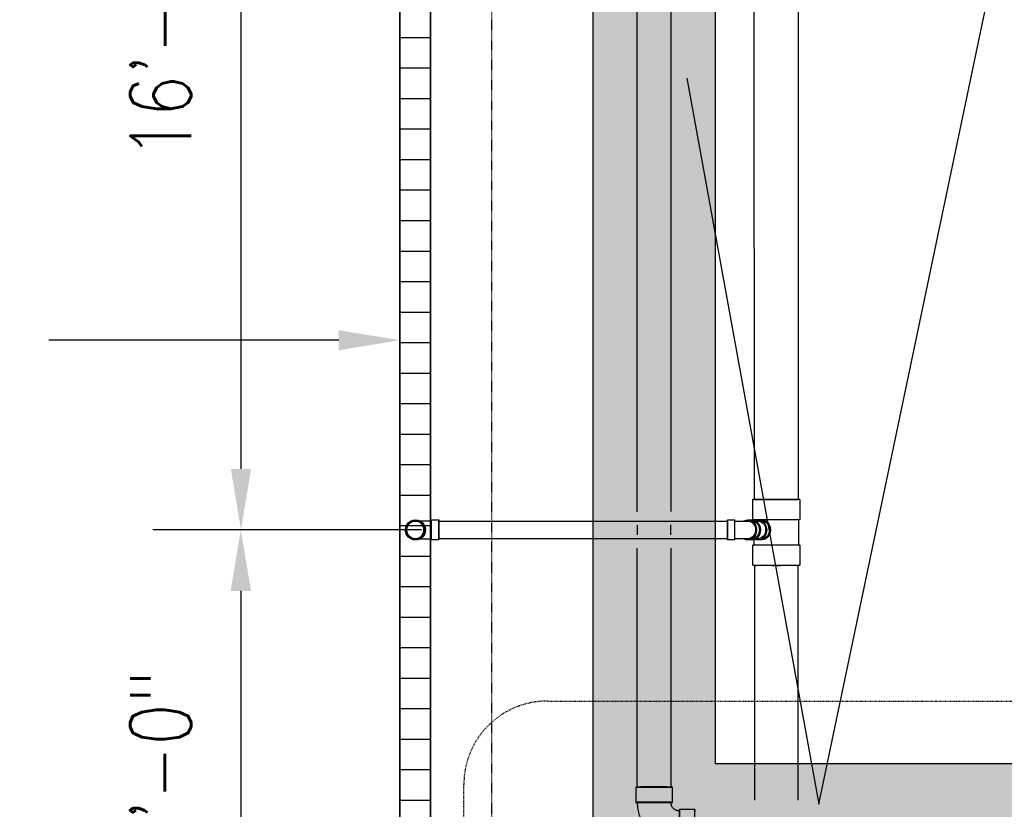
# Model space of a CAD drawing. Header units: inches. Extents: x -783 to 21281, y 0 to 3129.
# Tile 26 of 32: x 2060 to 2254, y 946 to 1102. Entities that reach past the tile are written whole.
import ezdxf
from ezdxf import colors
from ezdxf.entities.mleader import LeaderData, LeaderLine
from ezdxf.math import Vec2, Vec3

# ---------------------------------------------------------------- set-up
doc = ezdxf.new("R2010")
doc.units = ezdxf.units.IN
doc.header["$MEASUREMENT"] = 0
doc.linetypes.add('Dash', pattern=[0.25, 0.125, -0.125])
doc.linetypes.add('Hidden 3_32_', pattern=[0.140625, 0.09375, -0.046875])
for name, color, linetype in [('A-DETL-HDLN', 90, 'Hidden 3_32_'), ('A-DETL-THIN', 151, 'Continuous'), ('P-PIPE', 3, 'Continuous'), ('S-ANNO-DIMS', 1, 'Continuous'), ('S-ANNO-NOTE', 2, 'Continuous'), ('S-ANNO-SYMB', 2, 'Continuous')]:
    doc.layers.add(name, color=color, linetype=linetype)
doc.layers.add('A-WALL-PATT', color=9, linetype='Continuous', true_color=0x808080)
doc.styles.add('Annotative', font='romans.shx', dxfattribs={"width": 0.8, "height": 0.125})
doc.dimstyles.new('Annotative', dxfattribs={"dimscale": 0, "dimtxt": 0.125, "dimasz": 0.125, "dimexe": 0.18, "dimexo": 0.0625, "dimgap": 0.09, "dimtad": 1, "dimdec": 3, "dimzin": 3, "dimdsep": 46, "dimlunit": 4, "dimtxsty": 'Annotative', "dimcen": 0.09, "dimclrt": 2, "dimazin": 2, "dimtfac": 1, "dimtdec": 3, "dimtmove": 0, "dimatfit": 0, "dimfxl": 1, "dimtfill": 1, "dimfrac": 2, "dimtolj": 1, "dimtzin": 0, "dimarcsym": 0})
pattern_1 = [(228.0127875, (0.72, 1), (-8, -9), [0.134536, -13.31908805]), (184.9697407, (0.63, 0.9), (12, 1), [0.230868, -22.85592476]), (132.510447, (0.4, 0.88), (10, -11), [0.162788, -16.1160326]), (267.273689, (0.01, 0.63), (1, 20), [0.210238, -20.81355804]), (292.8336542, (0, 0.42), (-5, 12), [0.206155, -20.40937313]), (357.273689, (0.08, 0.23), (-20, 1), [0.210238, -20.81355804]), (37.6942405, (0.29, 0.22), (-13, -10), [0.278029, -27.52484855]), (72.2553284, (0.51, 0.39), (7, 22), [0.262488, -25.9863215]), (121.4295656, (0.59, 0.64), (-8, 13), [0.21095, -20.8840731]), (175.2363583, (0.48, 0.82), (11, -1), [0.240832, -11.80076258]), (222.3974378, (0.24, 0.84), (-12, -11), [0.311448, -30.833375]), (138.814075, (1, 0.62), (-7, 6), [0.106301, -10.5238448]), (171.4692344, (0.92, 0.69), (13, -2), [0.202237, -20.0215114]), (225, (0.72, 0.72), (-1e-16, -1), [0.141421, -1.27279256]), (203.1985905, (0.65, 0.84), (5, 2), [0.076158, -7.5396151]), (291.8014095, (0.58, 0.81), (-1, 3), [0.107703, -5.2774618]), (30.9637565, (0.62, 0.71), (3, 2), [0.174929, -5.6560229]), (161.565051, (0.77, 0.8), (2, -1), [0.126491, -3.03578666]), (16.3895403, (0, 0.81), (10, 3), [0.1772, -17.54284515]), (70.346176, (0.17, 0.86), (-4, -11), [0.148661, -14.71740775]), (293.1985905, (0.77, 1), (-2, 5), [0.152315, -7.4634581]), (343.6104597, (0.83, 0.86), (-10, 3), [0.1772, -17.54284515]), (339.443955, (0, 0.19), (-5, 2), [0.17088, -8.37312375]), (294.7751406, (0.16, 0.13), (-5, 11), [0.143178, -14.17464306]), (66.8014095, (0.78, 0), (2, 5), [0.152315, -7.4634581]), (17.3540246, (0.84, 0.14), (-13, -4), [0.167631, -16.5954236]), (69.443955, (0.29, 0), (-2, -5), [0.08544, -8.45856375]), (101.3099325, (0.72, 0), (-1, 4), [0.05099, -5.0480295]), (165.9637565, (0.71, 0.05), (3, -1), [0.206155, -3.91695063]), (186.009006, (0.51, 0.1), (10, 1), [0.19105, -18.91392317]), (303.690068, (0.62, 0.62), (-1, 2), [0.144222, -3.46132928]), (353.1572266, (0.7, 0.5), (17, -2), [0.251794, -24.92756262]), (60.945396, (0.95, 0.47), (-4, -7), [0.102956, -10.19267414]), (90, (1, 0.56), (-1, 1), [0.06, -0.94]), (120.2564372, (0.49, 0.13), (4, -7), [0.138924, -13.75352]), (48.0127875, (0.42, 0.25), (8, 9), [0.269072, -13.18455205]), (0, (0.6, 0.45), (1, 1), [0.26, -0.74]), (325.3048465, (0.86, 0.45), (10, -7), [0.158114, -15.6532743]), (254.054604, (0.99, 0.36), (-1, -4), [0.145602, -7.1345079]), (207.6459754, (0.95, 0.22), (-19, -10), [0.237065, -23.46947418]), (175.4260787, (0.74, 0.11), (-13, 1), [0.250799, -24.8290734])]

# ---------------------------------------------------------------- blocks, each defined once
blk = doc.blocks.new('Bend - PVC - Sch 40 - DWV_USACE - Standard-V14-00_SP_Foundation Drainage Plan-TO FDN_DOC')
at = {"layer": 'P-PIPE'}
for p, q in [((2174.47, 951.89), (2174.47, 948.89)), ((2181.68, 948.89), (2181.68, 951.89)), ((2186.08, 947.5), (2183.08, 947.5)), ((2177.05, 943.17), (2177.2, 943.01)), ((2183.08, 940.29), (2186.08, 940.29))]:
    blk.add_line(p, q, dxfattribs=at)
at = {"layer": 'P-PIPE', "flags": 128}
for points in [[(2174.76, 948.89), (2174.77, 948.56), (2174.79, 948.23), (2174.82, 947.9), (2174.87, 947.57), (2174.93, 947.24), (2175, 946.92), (2175.09, 946.6), (2175.19, 946.28), (2175.3, 945.96), (2175.42, 945.66), (2175.56, 945.35), (2175.7, 945.05), (2175.86, 944.76), (2176.03, 944.48), (2176.22, 944.2), (2176.41, 943.93), (2176.61, 943.67), (2176.83, 943.41), (2177.05, 943.17)], [(2181.71, 947.9), (2181.67, 947.96), (2181.63, 948.02), (2181.6, 948.08), (2181.57, 948.14), (2181.54, 948.2), (2181.51, 948.26), (2181.49, 948.32), (2181.47, 948.39), (2181.45, 948.45), (2181.43, 948.52), (2181.42, 948.58), (2181.41, 948.65), (2181.4, 948.72), (2181.39, 948.78), (2181.39, 948.85), (2181.39, 948.89)], [(2181.88, 947.7), (2181.84, 947.75), (2181.79, 947.8), (2181.75, 947.85)], [(2183.08, 947.21), (2183.01, 947.21), (2182.94, 947.21), (2182.88, 947.22), (2182.81, 947.23), (2182.74, 947.24), (2182.68, 947.25), (2182.61, 947.27), (2182.55, 947.29), (2182.48, 947.31), (2182.42, 947.34), (2182.36, 947.37), (2182.3, 947.4), (2182.24, 947.43), (2182.18, 947.46), (2182.12, 947.5), (2182.07, 947.54), (2182.02, 947.58), (2181.96, 947.62), (2181.91, 947.67), (2181.88, 947.7)], [(2177.2, 943.01), (2177.44, 942.78), (2177.69, 942.56), (2177.95, 942.35), (2178.21, 942.15), (2178.48, 941.96), (2178.77, 941.79), (2179.05, 941.62), (2179.35, 941.46), (2179.65, 941.32), (2179.95, 941.19), (2180.26, 941.07), (2180.58, 940.96), (2180.9, 940.87), (2181.22, 940.79), (2181.55, 940.72), (2181.87, 940.67), (2182.2, 940.63), (2182.53, 940.6), (2182.87, 940.58), (2183.08, 940.58)]]:
    blk.add_lwpolyline(points, dxfattribs=at)
at = {"layer": 'P-PIPE'}
for centre, major_axis, start_param, end_param in [((2178.08, 951.89), (3.6, 0), 0.010416, 3.152008), ((2178.08, 951.89), (3.6, 0), 3.152008, 6.293601), ((2178.08, 948.89), (3.6, 0), 0.010416, 3.152008), ((2178.08, 948.89), (3.6, 0), 3.152008, 6.293601), ((2178.08, 948.89), (3.31, 0), 0.010416, 3.152008), ((2178.08, 948.89), (3.31, 0), 3.152008, 6.293601), ((2183.08, 943.89), (0, 3.6), 6.27277, 9.414362), ((2183.08, 943.89), (0, 3.31), 6.27277, 9.414362), ((2183.08, 943.89), (0, 3.6), 3.131177, 6.27277), ((2183.08, 943.89), (0, 3.31), 3.131177, 6.27277), ((2186.08, 943.89), (0, 3.6), 6.27277, 9.414362), ((2186.08, 943.89), (0, 3.6), 3.131177, 6.27277)]:
    blk.add_ellipse(centre, major_axis=major_axis, ratio=0.010416, start_param=start_param, end_param=end_param, dxfattribs=at)
blk = doc.blocks.new('Bend - PVC - Sch 40 - DWV_USACE - Standard-V11-00_SP_Foundation Drainage Plan-TO FDN_DOC')
at = {"layer": 'P-PIPE'}
for p, q in [((260.93, 1003.13), (259.43, 1003.13)), ((259.43, 1001.15), (259.43, 1003.13)), ((259.43, 1003.13), (259.43, 1001.15)), ((260.93, 1001.15), (260.93, 1003.13)), ((260.93, 1003.13), (260.93, 1001.15)), ((260.93, 1002.9), (261.06, 1002.9)), ((259.43, 1001.15), (259.43, 999.17)), ((259.43, 999.17), (259.43, 1001.15)), ((260.93, 1001.15), (260.93, 999.17)), ((260.93, 999.17), (260.93, 1001.15)), ((260.93, 1001.15), (260.93, 1001.15)), ((260.93, 1001.15), (260.93, 1001.15)), ((262.02, 1001.16), (262.02, 1001.15)), ((265.98, 1001.15), (265.98, 1001.16)), ((259.43, 999.17), (260.93, 999.17))]:
    blk.add_line(p, q, dxfattribs=at)
at = {"layer": 'P-PIPE', "flags": 128}
for points in [[(261.08, 1002.9), (261.18, 1002.9), (261.3, 1002.9), (261.42, 1002.9), (261.54, 1002.9), (261.66, 1002.9), (261.78, 1002.9), (261.9, 1002.9), (262.01, 1002.9), (262.13, 1002.9), (262.24, 1002.9), (262.35, 1002.9), (262.46, 1002.9), (262.56, 1002.9), (262.66, 1002.9), (262.76, 1002.9), (262.86, 1002.9), (262.95, 1002.9), (263.04, 1002.9), (263.13, 1002.9), (263.22, 1002.9), (263.3, 1002.9), (263.37, 1002.9), (263.44, 1002.9), (263.51, 1002.9), (263.58, 1002.9), (263.64, 1002.9), (263.69, 1002.9), (263.74, 1002.9), (263.79, 1002.9), (263.83, 1002.9), (263.87, 1002.9), (263.9, 1002.9), (263.93, 1002.9), (263.95, 1002.9), (263.97, 1002.9), (263.98, 1002.9), (263.99, 1002.9), (264, 1002.9), (264, 1002.9)], [(262.25, 1001.15), (262.25, 1001.22), (262.25, 1001.29), (262.26, 1001.36), (262.27, 1001.43), (262.28, 1001.5), (262.3, 1001.57), (262.32, 1001.64), (262.34, 1001.7), (262.36, 1001.77), (262.39, 1001.83), (262.41, 1001.9), (262.45, 1001.96), (262.48, 1002.02), (262.51, 1002.08), (262.55, 1002.14), (262.59, 1002.2), (262.64, 1002.25), (262.68, 1002.31), (262.73, 1002.36), (262.78, 1002.41), (262.83, 1002.46), (262.88, 1002.5), (262.94, 1002.55), (262.99, 1002.59), (263.05, 1002.63), (263.11, 1002.66), (263.17, 1002.7), (263.23, 1002.73), (263.3, 1002.76), (263.36, 1002.78), (263.43, 1002.81), (263.5, 1002.83), (263.56, 1002.85), (263.63, 1002.86), (263.7, 1002.88), (263.77, 1002.89), (263.84, 1002.9), (263.91, 1002.9), (263.98, 1002.9), (264, 1002.9)], [(264, 1002.9), (264.07, 1002.9), (264.14, 1002.9), (264.21, 1002.89), (264.28, 1002.88), (264.35, 1002.87), (264.41, 1002.85), (264.48, 1002.83), (264.55, 1002.81), (264.61, 1002.79), (264.68, 1002.76), (264.74, 1002.74), (264.81, 1002.71), (264.87, 1002.67), (264.93, 1002.64), (264.99, 1002.6), (265.04, 1002.56), (265.1, 1002.51), (265.15, 1002.47), (265.2, 1002.42), (265.25, 1002.37), (265.3, 1002.32), (265.35, 1002.27), (265.39, 1002.21), (265.43, 1002.16), (265.47, 1002.1), (265.51, 1002.04), (265.54, 1001.98), (265.57, 1001.92), (265.6, 1001.85), (265.63, 1001.79), (265.65, 1001.72), (265.67, 1001.65), (265.69, 1001.59), (265.71, 1001.52), (265.72, 1001.45), (265.73, 1001.38), (265.74, 1001.31), (265.75, 1001.24), (265.75, 1001.17), (265.75, 1001.15)], [(261.08, 999.4), (260.97, 999.4), (260.93, 999.4)], [(264, 999.4), (263.99, 999.4), (263.99, 999.4), (263.98, 999.4), (263.96, 999.4), (263.94, 999.4), (263.91, 999.4), (263.88, 999.4), (263.84, 999.4), (263.8, 999.4), (263.76, 999.4), (263.71, 999.4), (263.65, 999.4), (263.59, 999.4), (263.53, 999.4), (263.46, 999.4), (263.39, 999.4), (263.32, 999.4), (263.24, 999.4), (263.15, 999.4), (263.07, 999.4), (262.98, 999.4), (262.89, 999.4), (262.79, 999.4), (262.69, 999.4), (262.59, 999.4), (262.48, 999.4), (262.38, 999.4), (262.27, 999.4), (262.16, 999.4), (262.04, 999.4), (261.93, 999.4), (261.81, 999.4), (261.69, 999.4), (261.58, 999.4), (261.45, 999.4), (261.33, 999.4), (261.21, 999.4), (261.09, 999.4)], [(264, 999.4), (263.93, 999.4), (263.86, 999.41), (263.79, 999.42), (263.72, 999.43), (263.65, 999.44), (263.58, 999.45), (263.51, 999.47), (263.45, 999.49), (263.38, 999.52), (263.32, 999.54), (263.25, 999.57), (263.19, 999.6), (263.13, 999.63), (263.07, 999.67), (263.01, 999.71), (262.95, 999.75), (262.9, 999.79), (262.84, 999.84), (262.79, 999.88), (262.74, 999.93), (262.69, 999.99), (262.65, 1000.04), (262.61, 1000.09), (262.56, 1000.15), (262.52, 1000.21), (262.49, 1000.27), (262.45, 1000.33), (262.42, 1000.39), (262.39, 1000.45), (262.37, 1000.52), (262.34, 1000.58), (262.32, 1000.65), (262.3, 1000.72), (262.29, 1000.79), (262.27, 1000.86), (262.26, 1000.92), (262.25, 1000.99), (262.25, 1001.06), (262.25, 1001.13), (262.25, 1001.15)], [(265.75, 1001.15), (265.75, 1001.08), (265.74, 1001.01), (265.73, 1000.94), (265.72, 1000.87), (265.71, 1000.81), (265.7, 1000.74), (265.68, 1000.67), (265.66, 1000.6), (265.64, 1000.54), (265.61, 1000.47), (265.58, 1000.41), (265.55, 1000.34), (265.52, 1000.28), (265.48, 1000.22), (265.44, 1000.16), (265.4, 1000.11), (265.36, 1000.05), (265.31, 1000), (265.27, 999.95), (265.22, 999.9), (265.17, 999.85), (265.11, 999.8), (265.06, 999.76), (265, 999.72), (264.94, 999.68), (264.88, 999.64), (264.82, 999.61), (264.76, 999.58), (264.7, 999.55), (264.63, 999.52), (264.57, 999.5), (264.5, 999.48), (264.43, 999.46), (264.36, 999.44), (264.29, 999.43), (264.23, 999.42), (264.16, 999.41), (264.09, 999.41), (264.02, 999.4), (264, 999.4)]]:
    blk.add_lwpolyline(points, dxfattribs=at)
at = {"layer": 'P-PIPE'}
for centre, major_axis, start_param, end_param in [((264, 1001.15), (1.98, 0), 0, 3.141593), ((264, 1001.16), (1.98, 0), 0, 3.141593), ((264, 1001.15), (1.75, 0), 0, 3.141593), ((264, 1001.16), (1.98, 0), 3.141593, 6.283185), ((264, 1001.15), (1.98, 0), 3.141593, 6.283185), ((264, 1001.15), (1.75, 0), 3.141593, 6.283185)]:
    blk.add_ellipse(centre, major_axis=major_axis, ratio=0.999999, start_param=start_param, end_param=end_param, dxfattribs=at)
blk = doc.blocks.new('Bend - PVC - Sch 40 - DWV_USACE - Standard-1110594-00_SP_Foundation Drainage Plan-TO FDN_DOC')
at = {"layer": 'P-PIPE'}
for p, q in [((206.67, 1387.02), (205.92, 1387.02)), ((210.71, 1387.02), (209.21, 1387.02)), ((209.21, 1383.06), (209.21, 1387.02)), ((210.71, 1383.06), (210.71, 1387.02)), ((209.21, 1385.04), (209.21, 1385.04)), ((209.21, 1385.04), (209.21, 1385.04)), ((209.21, 1385.04), (209.21, 1385.04)), ((209.21, 1385.04), (209.21, 1385.04)), ((210.71, 1385.04), (210.71, 1385.04)), ((210.71, 1385.04), (210.71, 1385.04)), ((205.92, 1383.06), (206.67, 1383.06)), ((209.21, 1383.06), (210.71, 1383.06))]:
    blk.add_line(p, q, dxfattribs=at)
at = {"layer": 'P-PIPE', "flags": 128}
for points in [[(209.21, 1386.79), (209.09, 1386.79), (208.97, 1386.79), (208.86, 1386.79), (208.74, 1386.79), (208.63, 1386.79), (208.51, 1386.79), (208.4, 1386.79), (208.29, 1386.79), (208.18, 1386.79), (208.07, 1386.79), (207.96, 1386.79), (207.86, 1386.79), (207.75, 1386.79), (207.65, 1386.79), (207.56, 1386.79), (207.46, 1386.79), (207.37, 1386.79), (207.28, 1386.79), (207.19, 1386.79), (207.11, 1386.79), (207.03, 1386.79), (206.95, 1386.79), (206.88, 1386.79), (206.81, 1386.79), (206.75, 1386.79), (206.68, 1386.79), (206.67, 1386.79)], [(206.67, 1383.29), (206.73, 1383.29), (206.8, 1383.29), (206.87, 1383.29), (206.94, 1383.29), (207.02, 1383.29), (207.09, 1383.29), (207.18, 1383.29), (207.26, 1383.29), (207.35, 1383.29), (207.44, 1383.29), (207.54, 1383.29), (207.64, 1383.29), (207.74, 1383.29), (207.84, 1383.29), (207.94, 1383.29), (208.05, 1383.29), (208.16, 1383.29), (208.27, 1383.29), (208.38, 1383.29), (208.49, 1383.29), (208.6, 1383.29), (208.72, 1383.29), (208.84, 1383.29), (208.95, 1383.29), (209.07, 1383.29), (209.19, 1383.29), (209.21, 1383.29)]]:
    blk.add_lwpolyline(points, dxfattribs=at)
at = {"layer": 'P-PIPE'}
for centre, major_axis, start_param, end_param in [((205.92, 1385.04), (0, 1.98), 6.062597, 7.853982), ((206.67, 1385.04), (0, 1.98), 5.813092, 7.853982), ((206.67, 1385.04), (0, 1.75), 6.283185, 7.853982), ((205.92, 1385.04), (0, 1.98), 1.570796, 3.141593), ((206.67, 1385.04), (0, 1.98), 1.570796, 3.627428), ((206.67, 1385.04), (0, 1.75), 1.570796, 3.141593)]:
    blk.add_ellipse(centre, major_axis=major_axis, ratio=0.866025, start_param=start_param, end_param=end_param, dxfattribs=at)
blk = doc.blocks.new('Mechanical_Box_H_rvt-1-00_SP_Foundation Drainage Plan-TO FDN_DOC')
at = {"layer": 'A-DETL-THIN'}
for p, q in [((2141.08, 905.21), (2141.08, 1481.16)), ((2141.08, 1481.16), (2141.08, 905.21)), ((2135.08, 1475.16), (2135.08, 905.21)), ((2135.08, 905.21), (2135.08, 1475.16))]:
    blk.add_line(p, q, dxfattribs=at)
at = {"layer": 'P-PIPE'}
for p, q in [((2181.76, 1004.68), (2181.76, 1129.78)), ((2188.39, 1129.78), (2188.39, 1004.8)), ((2204.81, 1007.11), (2204.77, 1127.88)), ((2213.39, 1127.88), (2213.44, 1007.11)), ((2204.49, 1003.17), (2204.49, 1007.15)), ((2213.76, 1007.15), (2213.76, 1003.17)), ((2205.49, 1003.13), (2206.26, 1003.14)), ((2213.46, 1003.17), (2213.47, 998.18)), ((2142.72, 1002.9), (2165.08, 1002.9)), ((2142.72, 1002.9), (2142.72, 1001.15)), ((2142.72, 1001.15), (2142.72, 1002.9)), ((2165.08, 1002.9), (2199.49, 1002.9)), ((2181.76, 1002.08), (2181.76, 1000.18)), ((2188.39, 1000.15), (2188.39, 1002.13)), ((2199.49, 1001.15), (2199.49, 1002.9)), ((2199.49, 1002.9), (2199.49, 1001.15)), ((2205.08, 1002.9), (2205.5, 1002.9)), ((2142.72, 1001.15), (2142.72, 999.4)), ((2142.72, 999.4), (2142.72, 1001.15)), ((2165.08, 999.4), (2142.72, 999.4)), ((2199.49, 999.4), (2165.08, 999.4)), ((2199.49, 999.4), (2199.49, 1001.15)), ((2199.49, 1001.15), (2199.49, 999.4)), ((2204.78, 998.19), (2204.78, 999.26)), ((2205.51, 999.4), (2205.08, 999.4)), ((2181.76, 950.56), (2181.76, 997.54)), ((2188.39, 997.54), (2188.39, 950.56)), ((2204.49, 994.2), (2204.49, 998.17)), ((2206.26, 999.18), (2205.55, 999.17)), ((2213.76, 998.18), (2213.76, 994.2)), ((2204.81, 994.16), (2204.81, 948.01)), ((2213.44, 948.01), (2213.44, 994.16))]:
    blk.add_line(p, q, dxfattribs=at)
for start, end in [(0, 180), (180, 0)]:
    blk.add_arc((2138.08, 1001.16), 1.75, start, end, dxfattribs=at)
at = {"layer": 'P-PIPE', "extrusion": (0, 0, -1)}
for centre, major_axis, ratio, start_param, end_param in [((2209.12, 1007.15), (4.63, 0), 0.010234, 3.141621, 5.497816), ((2209.12, 1007.15), (4.63, 0), 0.010234, 2.356223, 3.141593), ((2209.12, 1007.11), (4.31, 0), 0.010271, 3.141593, 4.712389), ((2209.12, 1007.11), (4.31, 0), 0.010271, 1.570796, 3.141593), ((2209.12, 1007.15), (4.63, 0), 0.010234, 0.000028, 2.356223), ((2209.12, 1007.11), (4.31, 0), 0.010271, 4.712389, 6.283185), ((2209.12, 1007.11), (4.31, 0), 0.010271, 0, 1.570796), ((2209.12, 1007.15), (4.63, 0), 0.010234, 5.497816, 6.283185), ((2209.12, 1003.17), (4.63, 0), 0.010234, 3.141621, 5.497816), ((2209.12, 1003.17), (4.63, 0), 0.010234, 2.356223, 3.141593), ((2209.12, 1003.17), (4.34, 0), 0.010234, 3.141621, 5.497816), ((2209.12, 1003.17), (4.34, 0), 0.010234, 2.356223, 3.141593), ((2205.51, 1001.15), (-0.04, 1.98), 0.865978, -0.350594, 3.52864), ((2209.12, 1003.17), (4.63, 0), 0.010234, 0.000028, 2.356223), ((2209.12, 1003.17), (4.34, 0), 0.010234, 0.000028, 2.356223), ((2206.26, 1001.16), (-0.04, 1.98), 0.865978, 0.02083, 3.162423), ((2209.12, 1003.17), (4.34, 0), 0.010234, 5.497816, 6.283185), ((2209.12, 1003.17), (4.63, 0), 0.010234, 5.497816, 6.283185), ((2204.28, 1001.15), (0, 1.75), 0.866025, 0, 1.570796), ((2205.51, 1001.15), (0, 1.75), 0.866025, 0, 1.570796), ((2206.26, 1001.16), (-0.03, 1.75), 0.865978, 0.034183, 3.107409), ((2204.28, 1001.15), (0, 1.75), 0.866025, 1.570796, 3.107294), ((2205.51, 1001.15), (0, 1.75), 0.866025, 1.570796, 3.141593), ((2209.13, 998.18), (4.63, 0), 0.010234, 3.141621, 5.497816), ((2209.13, 998.18), (4.63, 0), 0.010234, 2.356223, 3.141593), ((2209.13, 998.18), (4.34, 0), 0.010234, 3.141621, 5.497816), ((2209.13, 998.18), (4.34, 0), 0.010234, 2.356223, 3.141593), ((2209.13, 998.18), (4.63, 0), 0.010234, 0.000028, 2.356223), ((2209.13, 998.18), (4.34, 0), 0.010234, 0.000028, 2.356223), ((2209.13, 998.18), (4.34, 0), 0.010234, 5.497816, 6.283185), ((2209.13, 998.18), (4.63, 0), 0.010234, 5.497816, 6.283185), ((2209.13, 994.2), (4.63, 0), 0.010234, 3.141621, 5.497816), ((2209.13, 994.2), (4.63, 0), 0.010234, 2.356223, 3.141593), ((2209.12, 994.16), (-4.31, 0), 0.010416, 0, 1.570796), ((2209.12, 994.16), (-4.31, 0), 0.010416, 4.712389, 6.283185), ((2209.13, 994.2), (4.63, 0), 0.010234, 0.000028, 2.356223), ((2209.12, 994.16), (-4.31, 0), 0.010416, 1.570796, 3.141593), ((2209.12, 994.16), (-4.31, 0), 0.010416, 3.141593, 4.712389), ((2209.13, 994.2), (4.63, 0), 0.010234, 5.497816, 6.283185)]:
    blk.add_ellipse(centre, major_axis=major_axis, ratio=ratio, start_param=start_param, end_param=end_param, dxfattribs=at)
at = {"layer": 'P-PIPE'}
for start_param, end_param in [(1.570796, 3.141593), (3.141593, 4.712389), (0, 1.570796), (4.712389, 6.283185)]:
    blk.add_ellipse((2185.08, 950.56), major_axis=(3.31, 0), ratio=0.010416, start_param=start_param, end_param=end_param, dxfattribs=at)
at = {"layer": 'P-PIPE', "color": 3, "lineweight": 9, "xscale": -1}
for name, p in [('Bend - PVC - Sch 40 - DWV_USACE - Standard-V11-00_SP_Foundation Drainage Plan-TO FDN_DOC', (2402.15, 0)), ('Bend - PVC - Sch 40 - DWV_USACE - Standard-1110594-00_SP_Foundation Drainage Plan-TO FDN_DOC', (2410.2, -383.89))]:
    blk.add_blockref(name, p, dxfattribs=at)
at = {"layer": 'P-PIPE', "color": 3, "lineweight": 9}
blk.add_blockref('Bend - PVC - Sch 40 - DWV_USACE - Standard-V14-00_SP_Foundation Drainage Plan-TO FDN_DOC', (7, -1.33), dxfattribs=at)
blk = doc.blocks.new('*D37')
at = {"layer": 'Defpoints', "color": 0, "transparency": 16777216}
for p in [(2128.06, 1193.16), (2103.83, 1001.16), (2134.12, 1001.16)]:
    blk.add_point(p, dxfattribs=at)
at = {"layer": 'S-ANNO-DIMS', "color": 0, "lineweight": -2, "transparency": 16777216}
for p, q in [((2122.06, 1193.16), (2086.55, 1193.16)), ((2103.83, 1181.16), (2103.83, 1013.16)), ((2128.12, 1001.16), (2086.55, 1001.16))]:
    blk.add_line(p, q, dxfattribs=at)
at = {"layer": 'S-ANNO-DIMS', "color": 0, "transparency": 16777216}
for points in [[(2101.83, 1181.16), (2105.83, 1181.16), (2103.83, 1193.16)], [(2101.83, 1013.16), (2105.83, 1013.16), (2103.83, 1001.16)]]:
    blk.add_solid(points, dxfattribs=at)
at = {"layer": 'S-ANNO-DIMS', "color": 2, "lineweight": -3, "transparency": 16777216, "insert": (2088.05, 1097.16), "char_height": 12, "attachment_point": 5, "rotation": 90, "style": 'Annotative', "bg_fill": 3, "box_fill_scale": 1.25, "bg_fill_color": 256, "bg_fill_true_color": 13158600, "bg_fill_transparency": 0}
blk.add_mtext('\\A1;16\'-0"', dxfattribs=at)
blk = doc.blocks.new('*D41')
at = {"layer": 'Defpoints', "color": 0, "transparency": 16777216}
for p in [(2145.31, 1001.16), (2103.8, 893.16), (2130.61, 893.16)]:
    blk.add_point(p, dxfattribs=at)
at = {"layer": 'S-ANNO-DIMS', "color": 0, "lineweight": -2, "transparency": 16777216}
for p, q in [((2139.31, 1001.16), (2086.52, 1001.16)), ((2103.8, 989.16), (2103.8, 905.16)), ((2124.61, 893.16), (2086.52, 893.16))]:
    blk.add_line(p, q, dxfattribs=at)
at = {"layer": 'S-ANNO-DIMS', "color": 0, "transparency": 16777216}
for points in [[(2101.8, 989.16), (2105.8, 989.16), (2103.8, 1001.16)], [(2101.8, 905.16), (2105.8, 905.16), (2103.8, 893.16)]]:
    blk.add_solid(points, dxfattribs=at)
at = {"layer": 'S-ANNO-DIMS', "color": 2, "lineweight": -3, "transparency": 16777216, "insert": (2088.02, 954.63), "char_height": 12, "attachment_point": 5, "rotation": 90, "style": 'Annotative', "bg_fill": 3, "box_fill_scale": 1.25, "bg_fill_color": 256, "bg_fill_true_color": 13158600, "bg_fill_transparency": 0}
blk.add_mtext('\\A1;9\'-0"', dxfattribs=at)

msp = doc.modelspace()

# ---------------------------------------------------------------- hatches: boundary and pattern name
at = {"layer": 'A-WALL-PATT', "lineweight": -3}
h = msp.add_hatch(dxfattribs=at)
h.set_pattern_fill('GRAVEL', color=8)
h.set_pattern_definition(pattern_1)
h.paths.add_polyline_path([(2541.4446, 851.2059), (2239.0774, 851.2059), (2239.0774, 931.2059), (2173.0774, 931.2059), (2173.0774, 1145.1577), (2197.0774, 1145.1577), (2197.0774, 1537.2059), (205.0774, 1537.2059), (205.0774, 1145.1577), (229.0774, 1145.1577), (229.0774, 931.2059), (163.0774, 931.2059), (163.0774, 851.2059), (-139.2898, 851.2059), (-139.2898, 875.2059), (139.0774, 875.2059), (139.0774, 955.2059), (205.0774, 955.2059), (205.0774, 1121.2059), (181.0774, 1121.2059), (181.0774, 1561.1577), (2221.0774, 1561.1577), (2221.0774, 1121.1577), (2197.0774, 1121.1577), (2197.0774, 955.2059), (2263.0774, 955.2059), (2263.0774, 875.2059), (2541.4446, 875.2059)])
at = {"layer": 'A-WALL-PATT', "lineweight": -3, "transparency": 33554559}
h = msp.add_hatch(dxfattribs=at)
h.set_pattern_fill('GRAVEL', color=8, style=0)
h.set_pattern_definition(pattern_1)
h.paths.add_polyline_path([(2541.4446, 851.2059), (2239.0774, 851.2059), (2239.0774, 931.2059), (2173.0774, 931.2059), (2173.0774, 1145.1577), (2197.0774, 1145.1577), (2197.0774, 1537.2059), (205.0774, 1537.2059), (205.0774, 1145.1577), (229.0774, 1145.1577), (229.0774, 931.2059), (163.0774, 931.2059), (163.0774, 851.2059), (-139.2898, 851.2059), (-139.2898, 875.2059), (139.0774, 875.2059), (139.0774, 955.2059), (205.0774, 955.2059), (205.0774, 1121.2059), (181.0774, 1121.2059), (181.0774, 1561.1577), (2221.0774, 1561.1577), (2221.0774, 1121.1577), (2197.0774, 1121.1577), (2197.0774, 955.2059), (2263.0774, 955.2059), (2263.0774, 875.2059), (2541.4446, 875.2059)])
h = msp.add_hatch(dxfattribs=at)
h.set_pattern_fill('AR-SAND', color=8, scale=4)
h.paths.add_polyline_path([(2541.4446, 851.2059), (2239.0774, 851.2059), (2239.0774, 931.2059), (2173.0774, 931.2059), (2173.0774, 1145.1577), (2197.0774, 1145.1577), (2197.0774, 1537.2059), (205.0774, 1537.2059), (205.0774, 1145.1577), (229.0774, 1145.1577), (229.0774, 931.2059), (163.0774, 931.2059), (163.0774, 851.2059), (-139.2898, 851.2059), (-139.2898, 875.2059), (139.0774, 875.2059), (139.0774, 955.2059), (205.0774, 955.2059), (205.0774, 1121.2059), (181.0774, 1121.2059), (181.0774, 1561.1577), (2221.0774, 1561.1577), (2221.0774, 1121.1577), (2197.0774, 1121.1577), (2197.0774, 955.2059), (2263.0774, 955.2059), (2263.0774, 875.2059), (2541.4446, 875.2059)])
at = {"layer": 'A-WALL-PATT', "lineweight": -3}
h = msp.add_hatch(dxfattribs=at)
h.set_pattern_fill('FP_2', color=8, style=0, pattern_type=2)
h.set_pattern_definition([(0, (-6e-12, -1e-12), (0, 6), [])])
h.paths.add_polyline_path([(2135.0774, 905.2059), (2135.0774, 1475.1577), (2141.0774, 1475.1577), (2141.0774, 905.2059)])

# ---------------------------------------------------------------- linework, layer by layer
at = {"layer": 'A-DETL-HDLN', "color": 8, "lineweight": -3}
msp.add_line((2153.0774, 1493.2059), (2153.0774, 821.2059), dxfattribs=at)
at = {"layer": 'S-ANNO-SYMB', "linetype": 'Dash', "lineweight": -3}
msp.add_lwpolyline([(2258.9833, 813.7679), (2164.0891, 813.7679, -0.41421356), (2147.6719, 830.1851), (2147.6719, 951.0736, -0.41421356), (2164.0891, 967.4908), (2258.9833, 967.4908, -0.41421356), (2275.4005, 951.0736), (2275.4005, 830.1851, -0.41421356)], format="xyb", close=True, dxfattribs=at)

# ---------------------------------------------------------------- block references
at = {"layer": 'P-PIPE', "color": 8, "lineweight": -3}
msp.add_blockref('Mechanical_Box_H_rvt-1-00_SP_Foundation Drainage Plan-TO FDN_DOC', (0, 0), dxfattribs=at)

# ---------------------------------------------------------------- leaders
at = {"layer": 'S-ANNO-NOTE', "lineweight": -3}
ml = msp.add_multileader_mtext('Standard', dxfattribs=at)
ml.set_content('6" %%C PERF. FDN. DRAIN', color=256, style='Annotative')
ml.set_leader_properties(color=1, linetype='ByLayer', lineweight=-1)
ml.build(insert=Vec2(0, 0))
ml.multileader.update_dxf_attribs({"text_right_attachment_type": 3, "dogleg_length": 0.125, "arrow_head_size": 12, "scale": 96})
ctx = ml.context
ctx.base_point, ctx.scale, ctx.char_height, ctx.arrow_head_size, ctx.landing_gap_size, ctx.plane_origin = Vec3(2275.0288, 1164.8088), 96, 12, 12, 12, Vec3(2142.7057, 1159.8165)
ctx.right_attachment = 3
notes = []
notes.append((ctx, [(0, (1, 1, 0), (2263.0288, 1164.8088), (1, 0), 12, [(1, [(2189.3899, 1101.8286), (2217.4907, 947.2053)], 0, [])])]))
ctx.mtext.insert, ctx.mtext.width, ctx.mtext.flow_direction = Vec3(2287.0288, 1170.8088), 130.813372, 5
for ctx, leaders in notes:
    for number, flags, end, landing, length, lines in leaders:
        leader = LeaderData()
        leader.index, (leader.has_last_leader_line, leader.has_dogleg_vector, leader.attachment_direction) = number, flags
        leader.last_leader_point, leader.dogleg_vector, leader.dogleg_length = Vec3(end), Vec3(landing), length
        for number, points, colour, breaks in lines:
            line = LeaderLine()
            line.index, line.vertices, line.color, line.breaks = number, Vec3.list(points), colors.encode_raw_color(colour), breaks
            leader.lines.append(line)
        ctx.leaders.append(leader)

# ---------------------------------------------------------------- next in the draw order: dimensions: what is measured, and where the dimension line sits
at = {"layer": 'S-ANNO-DIMS', "lineweight": -3}
dim = msp.add_linear_dim(base=(2103.8348, 1001.1577), p1=(2128.0589, 1193.1577), p2=(2134.1219, 1001.1577), angle=90, dimstyle='Annotative', override={"dimpost": '\\X'}, dxfattribs=at)
dim.commit()
dim.dimension.update_dxf_attribs({"geometry": '*D37', "text_midpoint": (2088.0519, 1097.1577)})

# ---------------------------------------------------------------- next in the draw order: dimensions: what is measured, and where the dimension line sits
dim = msp.add_linear_dim(base=(2103.8031, 893.1577), p1=(2145.3076, 1001.1577), p2=(2130.6077, 893.1577), angle=90, dimstyle='Annotative', override={"dimpost": '\\X'}, dxfattribs=at)
dim.commit()
dim.dimension.update_dxf_attribs({"geometry": '*D41', "text_midpoint": (2103.8031, 954.6273), "dimtype": 160})

# ---------------------------------------------------------------- next in the draw order: leaders
at = {"layer": 'S-ANNO-NOTE', "lineweight": -3}
ml = msp.add_multileader_mtext('Standard', dxfattribs=at)
ml.set_content('TRENCH DRAIN', color=256, style='Annotative')
ml.set_leader_properties(color=1, linetype='ByLayer', lineweight=-1)
ml.build(insert=Vec2(0, 0))
ml.multileader.update_dxf_attribs({"text_right_attachment_type": 4, "dogleg_length": 0.125, "arrow_head_size": 12, "scale": 96})
ctx = ml.context
ctx.base_point, ctx.scale, ctx.char_height, ctx.arrow_head_size, ctx.landing_gap_size, ctx.plane_origin = Vec3(1938.2973, 1044.4564), 96, 12, 12, 12, Vec3(1835.85, 1038.4564)
ctx.right_attachment = 4
notes = []
notes.append((ctx, [(1, (1, 1, 0), (2078.0687, 1038.4564), (-1, 0), 12, [(0, [(2135.0774, 1038.4564)], 0, [])])]))
ctx.mtext.insert, ctx.mtext.width, ctx.mtext.flow_direction = Vec3(1950.2973, 1050.4564), 134.479897, 5
for ctx, leaders in notes:
    for number, flags, end, landing, length, lines in leaders:
        leader = LeaderData()
        leader.index, (leader.has_last_leader_line, leader.has_dogleg_vector, leader.attachment_direction) = number, flags
        leader.last_leader_point, leader.dogleg_vector, leader.dogleg_length = Vec3(end), Vec3(landing), length
        for number, points, colour, breaks in lines:
            line = LeaderLine()
            line.index, line.vertices, line.color, line.breaks = number, Vec3.list(points), colors.encode_raw_color(colour), breaks
            leader.lines.append(line)
        ctx.leaders.append(leader)

# ---------------------------------------------------------------- next in the draw order: linework, layer by layer
at = {"layer": 'A-WALL-PATT', "color": 8, "lineweight": -3, "flags": 128}
for points in [[(181.0774, 1561.1577), (2221.0774, 1561.1577), (2221.0774, 1121.1577), (2197.0774, 1121.1577), (2197.0774, 955.2059), (2263.0774, 955.2059), (2263.0774, 875.2059), (2541.4446, 875.2059), (2541.4446, 851.2059)], [(2541.4446, 851.2059), (2239.0774, 851.2059), (2239.0774, 931.2059), (2173.0774, 931.2059), (2173.0774, 1145.1577), (2197.0774, 1145.1577), (2197.0774, 1537.2059), (205.0774, 1537.2059)]]:
    msp.add_lwpolyline(points, dxfattribs=at)
at = {"layer": 'A-WALL-PATT', "color": 8, "lineweight": -3}
msp.add_lwpolyline([(2173.0774, 923.2059), (2173.0774, 1513.2059), (229.0774, 1513.2059), (229.0774, 923.2059)], dxfattribs=at)

# ---------------------------------------------------------------- next in the draw order: leaders
at = {"layer": 'S-ANNO-NOTE', "lineweight": -3}
ml = msp.add_multileader_mtext('Standard', dxfattribs=at)
ml.set_content('6" %%C PERF. FDN. DRAIN', color=256, style='Annotative')
ml.set_leader_properties(color=1, linetype='ByLayer', lineweight=-1)
ml.build(insert=Vec2(0, 0))
ml.multileader.update_dxf_attribs({"text_right_attachment_type": 3, "dogleg_length": 0.125, "arrow_head_size": 12, "scale": 96})
ctx = ml.context
ctx.base_point, ctx.scale, ctx.char_height, ctx.arrow_head_size, ctx.landing_gap_size, ctx.plane_origin = Vec3(1.8361, 1157.1359), 96, 12, 12, 12, Vec3(-118.9176, 1151.6123)
ctx.right_attachment = 3
notes = []
notes.append((ctx, [(1, (1, 1, 0), (160.3504, 1134.8502), (-1, 0), 12, [(1, [(213.4936, 1062.5454), (178.4169, 946.2067)], 0, [])])]))
ctx.mtext.insert, ctx.mtext.width, ctx.mtext.defined_height, ctx.mtext.flow_direction = Vec3(13.8361, 1163.1359), 133.468121, 34.2663, 5
ml = msp.add_multileader_mtext('Standard', dxfattribs=at)
ml.set_content('SIM.', color=256, style='Annotative')
ml.set_leader_properties(color=1, linetype='ByLayer', lineweight=-1)
ml.build(insert=Vec2(0, 0))
ml.multileader.update_dxf_attribs({"text_right_attachment_type": 4, "dogleg_length": 0.125, "arrow_head_size": 12, "scale": 96})
ctx = ml.context
ctx.base_point, ctx.scale, ctx.char_height, ctx.arrow_head_size, ctx.landing_gap_size, ctx.plane_origin = Vec3(2353.0681, 1056.8657), 96, 12, 12, 12, Vec3(2250.6207, 1038.4564)
ctx.right_attachment = 4
notes.append((ctx, [(0, (0, 0, 0), (0, 0), (1, 0), 1, [])]))
ctx.mtext.insert, ctx.mtext.width, ctx.mtext.flow_direction = Vec3(2365.0681, 1062.8657), 134.479897, 5
ml = msp.add_multileader_mtext('Standard', dxfattribs=at)
ml.set_content('TRENCH DRAIN\\PBLOCKOUT REF:\\PS-506 (TYP.40)', color=256, style='Annotative')
ml.set_leader_properties(color=1, linetype='ByLayer', lineweight=-1)
ml.build(insert=Vec2(0, 0))
ml.multileader.update_dxf_attribs({"text_right_attachment_type": 4, "dogleg_length": 0.125, "arrow_head_size": 12, "scale": 96})
ctx = ml.context
ctx.base_point, ctx.scale, ctx.char_height, ctx.arrow_head_size, ctx.landing_gap_size, ctx.plane_origin = Vec3(1229.8076, 1021.8255), 96, 12, 12, 12, Vec3(1014.2251, 996.3929)
ctx.right_attachment = 4
notes.append((ctx, [(1, (1, 1, 0), (1381.4648, 971.5398), (-1, 0), 12, [(1, [(1450.7625, 796.7634), (1366.6229, 764.8209)], 0, [])])]))
ctx.mtext.insert, ctx.mtext.width, ctx.mtext.flow_direction = Vec3(1241.8076, 1029.8255), 205.546058, 5
ml = msp.add_multileader_mtext('Standard', dxfattribs=at)
ml.set_content('6" %%C PERF. FDN.\\PDRAIN', color=256, style='Annotative')
ml.set_leader_properties(color=1, linetype='ByLayer', lineweight=-1)
ml.build(insert=Vec2(0, 0))
ml.multileader.update_dxf_attribs({"text_right_attachment_type": 3, "dogleg_length": 0.125, "arrow_head_size": 12, "scale": 96})
ctx = ml.context
ctx.base_point, ctx.scale, ctx.char_height, ctx.arrow_head_size, ctx.landing_gap_size, ctx.plane_origin = Vec3(28.1487, 953.4658), 96, 12, 12, 12, Vec3(-74.4809, 957.3126)
ctx.right_attachment = 3
notes.append((ctx, [(0, (1, 1, 0), (16.1487, 953.4658), (1, 0), 12, [(0, [(16.1218, 860.672)], 0, [])])]))
ctx.mtext.insert, ctx.mtext.width, ctx.mtext.flow_direction = Vec3(40.1487, 959.4658), 99.723379, 5
for ctx, leaders in notes:
    for number, flags, end, landing, length, lines in leaders:
        leader = LeaderData()
        leader.index, (leader.has_last_leader_line, leader.has_dogleg_vector, leader.attachment_direction) = number, flags
        leader.last_leader_point, leader.dogleg_vector, leader.dogleg_length = Vec3(end), Vec3(landing), length
        for number, points, colour, breaks in lines:
            line = LeaderLine()
            line.index, line.vertices, line.color, line.breaks = number, Vec3.list(points), colors.encode_raw_color(colour), breaks
            leader.lines.append(line)
        ctx.leaders.append(leader)

doc.saveas('drawing.dxf')
